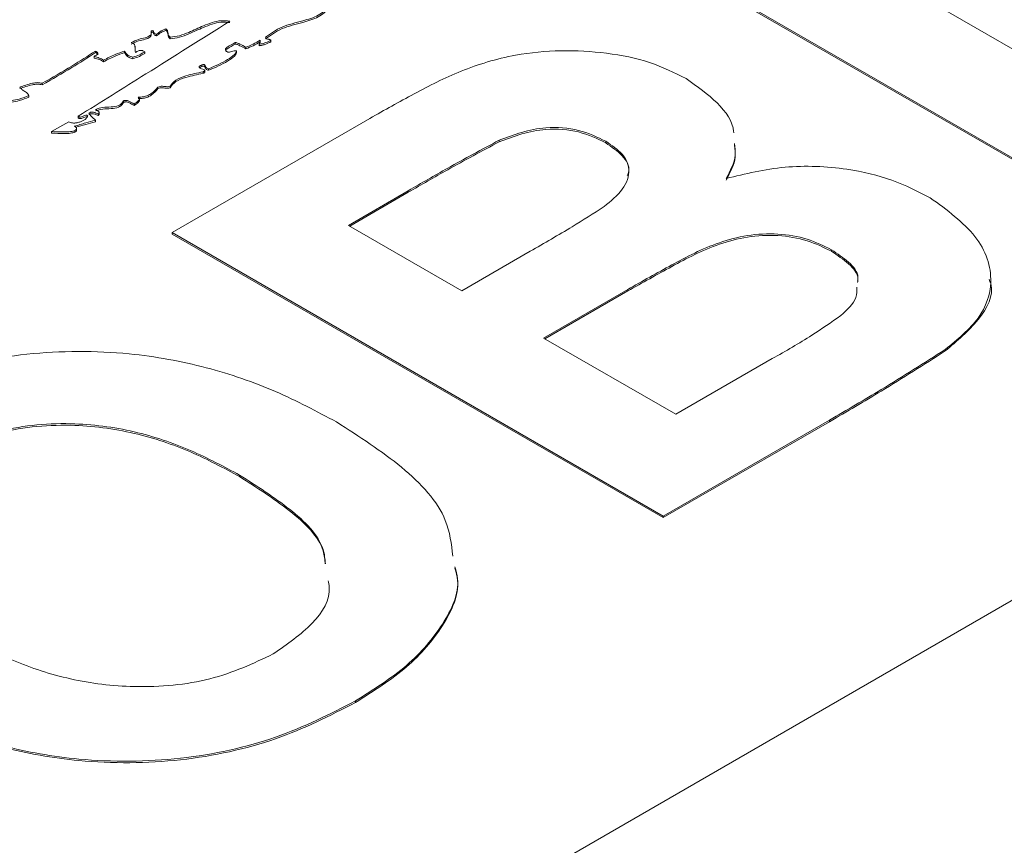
# Paper-space layout 'Sheet1' of a CAD drawing. Header units: millimetres. Extents: x 0 to 432, y 0 to 279.
# Tile 83 of 90: x 375 to 388, y 238 to 249. Entities that reach past the tile are written whole.
import ezdxf

# ---------------------------------------------------------------- set-up
doc = ezdxf.new("R2010")
doc.units = ezdxf.units.MM
doc.header["$LTSCALE"] = 0.5

psp = doc.layouts.new('Sheet1')

# ---------------------------------------------------------------- linework, layer by layer
at = {"color": 7, "linetype": 'Continuous', "lineweight": 15}
for p, q in [((374.024, 232.804), (406.335, 251.457)), ((385.086, 250.541), (391.624, 246.767)), ((390.366, 246.041), (383.828, 249.815)), ((390.366, 246.02), (383.828, 249.795)), ((377.098, 248.738), (377.098, 248.764)), ((377.293, 248.803), (377.293, 248.782)), ((377.169, 248.731), (377.169, 248.71)), ((377.347, 248.691), (377.347, 248.67)), ((378.549, 248.65), (378.549, 248.629)), ((378.691, 248.65), (378.691, 248.629)), ((376.355, 248.507), (376.355, 248.486)), ((376.743, 248.507), (376.743, 248.486)), ((376.881, 248.546), (376.881, 248.571)), ((377.01, 248.497), (377.01, 248.476)), ((378.214, 248.619), (378.214, 248.599)), ((378.232, 248.507), (378.232, 248.486)), ((378.356, 248.558), (378.356, 248.537)), ((378.532, 248.599), (378.532, 248.578)), ((376.336, 248.435), (376.336, 248.414)), ((376.461, 248.384), (376.461, 248.363)), ((376.851, 248.425), (376.851, 248.404)), ((377.771, 248.323), (377.771, 248.302)), ((377.788, 248.23), (377.788, 248.21)), ((377.81, 248.222), (377.81, 248.248)), ((377.86, 248.271), (377.86, 248.251)), ((375.646, 248.078), (375.646, 248.057)), ((377.187, 248.027), (377.187, 248.006)), ((377.347, 248.037), (377.347, 248.016)), ((375.469, 247.914), (375.469, 247.893)), ((376.726, 247.842), (376.726, 247.821)), ((376.941, 247.847), (376.941, 247.873)), ((376.868, 247.801), (376.868, 247.78)), ((376.124, 247.638), (376.124, 247.617)), ((376.248, 247.648), (376.248, 247.633)), ((376.354, 247.587), (376.354, 247.566)), ((376.39, 247.669), (376.39, 247.648)), ((376.403, 247.665), (376.403, 247.691)), ((377.374, 246.089), (380.008, 247.61)), ((376, 247.566), (375.77, 247.434)), ((376.072, 247.444), (376.072, 247.423)), ((376.103, 247.451), (376.103, 247.477)), ((375.77, 247.434), (375.77, 247.413)), ((381.728, 247.319), (381.728, 247.298)), ((383.147, 247.305), (383.147, 247.284)), ((380.519, 246.647), (379.721, 246.186)), ((380.519, 246.626), (379.739, 246.176)), ((380.519, 246.647), (380.519, 246.626)), ((379.721, 246.186), (381.23, 245.315)), ((383.912, 242.315), (377.374, 246.089)), ((377.374, 246.089), (377.374, 246.069)), ((383.912, 242.294), (377.374, 246.069)), ((381.23, 245.315), (382.14, 245.841)), ((386.152, 245.861), (386.152, 245.84)), ((383.439, 245.333), (382.32, 244.686)), ((383.439, 245.312), (382.338, 244.676)), ((383.439, 245.333), (383.439, 245.312)), ((382.32, 244.686), (384.08, 243.67)), ((387.666, 244.533), (387.666, 244.513)), ((384.08, 243.67), (385.363, 244.411)), ((386.126, 243.593), (383.912, 242.315)), ((386.126, 243.572), (383.912, 242.294)), ((386.126, 243.593), (386.126, 243.572)), ((378.274, 242.86), (378.274, 242.84)), ((383.912, 242.315), (383.912, 242.294)), ((379.814, 239.853), (379.814, 239.832))]:
    psp.add_line(p, q, dxfattribs=at)
for points, knots in [([(378.62, 248.691), (378.687, 248.74), (378.819, 248.838), (379.095, 248.9), (379.337, 248.975), (379.425, 249.058), (379.47, 249.1)], [0, 0, 0, 0, 0.283853, 0.561282, 0.775967, 1, 1, 1, 1]), ([(378.62, 248.67), (378.687, 248.719), (378.819, 248.817), (379.095, 248.88), (379.337, 248.954), (379.425, 249.037), (379.47, 249.079)], [0, 0, 0, 0, 0.283853, 0.561282, 0.775967, 1, 1, 1, 1]), ([(378.143, 248.905), (377.771, 248.67), (377.1, 248.247), (376.425, 247.826), (376.124, 247.638)], [0, 0, 0, 0, 0.555071, 1, 1, 1, 1]), ([(377.347, 248.691), (377.389, 248.696), (377.48, 248.708), (377.625, 248.766), (377.762, 248.831), (377.902, 248.886), (378.023, 248.917), (378.104, 248.909), (378.143, 248.905)], [0, 0, 0, 0, 0.143377, 0.305286, 0.578169, 0.732102, 0.870056, 1, 1, 1, 1]), ([(377.347, 248.67), (377.389, 248.676), (377.48, 248.687), (377.625, 248.746), (377.762, 248.81), (377.902, 248.865), (378.023, 248.896), (378.104, 248.888), (378.143, 248.885)], [0, 0, 0, 0, 0.143377, 0.305286, 0.578169, 0.732102, 0.870056, 1, 1, 1, 1]), ([(376.832, 248.619), (376.863, 248.635), (376.918, 248.663), (377.001, 248.678), (377.053, 248.694), (377.079, 248.71), (377.092, 248.728), (377.099, 248.748), (377.098, 248.764), (377.098, 248.772)], [0, 0, 0, 0, 0.302683, 0.539019, 0.638728, 0.734478, 0.805766, 0.891803, 1, 1, 1, 1]), ([(377.098, 248.772), (377.1, 248.773), (377.105, 248.775), (377.111, 248.777), (377.115, 248.778), (377.117, 248.778), (377.119, 248.778), (377.122, 248.777), (377.124, 248.775), (377.126, 248.772), (377.128, 248.765), (377.131, 248.754), (377.139, 248.742), (377.153, 248.734), (377.163, 248.732), (377.169, 248.731)], [0, 0, 0, 0, 0.084049, 0.142746, 0.164524, 0.182632, 0.198516, 0.213825, 0.245612, 0.285151, 0.363564, 0.537241, 0.752204, 0.867219, 1, 1, 1, 1]), ([(377.098, 248.751), (377.1, 248.752), (377.105, 248.755), (377.111, 248.757), (377.115, 248.757), (377.117, 248.757), (377.119, 248.757), (377.122, 248.756), (377.124, 248.755), (377.126, 248.751), (377.128, 248.744), (377.131, 248.733), (377.139, 248.721), (377.153, 248.713), (377.163, 248.711), (377.169, 248.71)], [0, 0, 0, 0, 0.084049, 0.142746, 0.164524, 0.182632, 0.198516, 0.213825, 0.245612, 0.285151, 0.363564, 0.537241, 0.752204, 0.867219, 1, 1, 1, 1]), ([(377.169, 248.731), (377.187, 248.746), (377.222, 248.775), (377.271, 248.794), (377.293, 248.803)], [0, 0, 0, 0, 0.542832, 1, 1, 1, 1]), ([(377.169, 248.71), (377.187, 248.726), (377.222, 248.754), (377.271, 248.773), (377.293, 248.782)], [0, 0, 0, 0, 0.542832, 1, 1, 1, 1]), ([(377.293, 248.803), (377.302, 248.793), (377.32, 248.773), (377.319, 248.742), (377.324, 248.714), (377.339, 248.699), (377.347, 248.691)], [0, 0, 0, 0, 0.288093, 0.556236, 0.768149, 1, 1, 1, 1]), ([(377.293, 248.782), (377.302, 248.772), (377.32, 248.752), (377.319, 248.722), (377.324, 248.693), (377.339, 248.678), (377.347, 248.67)], [0, 0, 0, 0, 0.288093, 0.556236, 0.768149, 1, 1, 1, 1]), ([(376.832, 248.598), (376.863, 248.614), (376.918, 248.642), (377.001, 248.658), (377.053, 248.673), (377.079, 248.689), (377.092, 248.707), (377.098, 248.724), (377.097, 248.735), (377.097, 248.74)], [0, 0, 0, 0, 0.317631, 0.565638, 0.670271, 0.77075, 0.845558, 0.935844, 1, 1, 1, 1]), ([(378.356, 248.558), (378.389, 248.571), (378.459, 248.598), (378.518, 248.632), (378.549, 248.65)], [0, 0, 0, 0, 0.47383, 1, 1, 1, 1]), ([(378.356, 248.537), (378.389, 248.55), (378.459, 248.577), (378.518, 248.611), (378.549, 248.629)], [0, 0, 0, 0, 0.47383, 1, 1, 1, 1]), ([(378.532, 248.599), (378.548, 248.6), (378.58, 248.603), (378.632, 248.623), (378.668, 248.64), (378.691, 248.65)], [0, 0, 0, 0, 0.247882, 0.526349, 1, 1, 1, 1]), ([(378.549, 248.65), (378.549, 248.64), (378.549, 248.622), (378.538, 248.606), (378.532, 248.599)], [0, 0, 0, 0, 0.549569, 1, 1, 1, 1]), ([(378.532, 248.578), (378.548, 248.579), (378.58, 248.583), (378.632, 248.603), (378.668, 248.619), (378.691, 248.629)], [0, 0, 0, 0, 0.247882, 0.526349, 1, 1, 1, 1]), ([(378.691, 248.65), (378.686, 248.653), (378.677, 248.658), (378.663, 248.663), (378.65, 248.666), (378.637, 248.667), (378.626, 248.672), (378.622, 248.681), (378.621, 248.687), (378.62, 248.691)], [0, 0, 0, 0, 0.20021, 0.346979, 0.458935, 0.586992, 0.701723, 0.817398, 1, 1, 1, 1]), ([(375.646, 248.078), (375.779, 248.153), (376.024, 248.292), (376.251, 248.44), (376.355, 248.507)], [0, 0, 0, 0, 0.544335, 1, 1, 1, 1]), ([(376.355, 248.507), (376.36, 248.504), (376.37, 248.499), (376.381, 248.49), (376.386, 248.48), (376.385, 248.47), (376.376, 248.458), (376.359, 248.446), (376.344, 248.439), (376.336, 248.435)], [0, 0, 0, 0, 0.147309, 0.268994, 0.374886, 0.476632, 0.623287, 0.796077, 1, 1, 1, 1]), ([(376.461, 248.384), (376.512, 248.411), (376.599, 248.457), (376.701, 248.492), (376.743, 248.507)], [0, 0, 0, 0, 0.585521, 1, 1, 1, 1]), ([(376.743, 248.507), (376.753, 248.489), (376.766, 248.465), (376.808, 248.439), (376.834, 248.431), (376.851, 248.425)], [0, 0, 0, 0, 0.514587, 0.689682, 1, 1, 1, 1]), ([(376.886, 248.486), (376.884, 248.511), (376.88, 248.547), (376.881, 248.589), (376.859, 248.608), (376.842, 248.615), (376.832, 248.619)], [0, 0, 0, 0, 0.53027, 0.749498, 0.862217, 1, 1, 1, 1]), ([(376.851, 248.425), (376.882, 248.435), (376.942, 248.454), (376.988, 248.483), (377.01, 248.497)], [0, 0, 0, 0, 0.514772, 1, 1, 1, 1]), ([(377.01, 248.497), (377.005, 248.5), (376.996, 248.506), (376.98, 248.512), (376.964, 248.515), (376.946, 248.514), (376.926, 248.509), (376.905, 248.499), (376.893, 248.491), (376.886, 248.486)], [0, 0, 0, 0, 0.148284, 0.270227, 0.376064, 0.477781, 0.62455, 0.797187, 1, 1, 1, 1]), ([(377.86, 248.271), (377.949, 248.309), (378.077, 248.364), (378.189, 248.442), (378.225, 248.482), (378.23, 248.499), (378.232, 248.507)], [0, 0, 0, 0, 0.586302, 0.843365, 0.92726, 1, 1, 1, 1]), ([(378.107, 248.496), (378.102, 248.5), (378.092, 248.506), (378.085, 248.516), (378.084, 248.529), (378.092, 248.544), (378.132, 248.577), (378.177, 248.6), (378.214, 248.619)], [0, 0, 0, 0, 0.084108, 0.1553, 0.22162, 0.325588, 0.444007, 1, 1, 1, 1]), ([(378.089, 248.515), (378.09, 248.517), (378.094, 248.525), (378.134, 248.556), (378.178, 248.579), (378.214, 248.599)], [0, 0, 0, 0, 0.0653192, 0.2294377, 1, 1, 1, 1]), ([(378.232, 248.507), (378.228, 248.508), (378.222, 248.51), (378.211, 248.511), (378.192, 248.51), (378.169, 248.501), (378.146, 248.493), (378.127, 248.492), (378.116, 248.493), (378.11, 248.495), (378.107, 248.496)], [0, 0, 0, 0, 0.087747, 0.166019, 0.243885, 0.500533, 0.756425, 0.83392, 0.912024, 1, 1, 1, 1]), ([(378.214, 248.619), (378.219, 248.619), (378.23, 248.619), (378.252, 248.611), (378.295, 248.591), (378.33, 248.572), (378.356, 248.558)], [0, 0, 0, 0, 0.081954, 0.187192, 0.411948, 1, 1, 1, 1]), ([(378.214, 248.599), (378.219, 248.598), (378.23, 248.598), (378.252, 248.59), (378.295, 248.57), (378.33, 248.551), (378.356, 248.537)], [0, 0, 0, 0, 0.081954, 0.187192, 0.411948, 1, 1, 1, 1]), ([(380.008, 247.61), (380.202, 247.72), (380.591, 247.939), (381.202, 248.253), (381.871, 248.461), (382.55, 248.526), (383.162, 248.491), (383.75, 248.372), (384.061, 248.217), (384.216, 248.14)], [0, 0, 0, 0, 0.166996, 0.333911, 0.500239, 0.625191, 0.750174, 0.875054, 1, 1, 1, 1]), ([(375.646, 248.057), (375.779, 248.132), (376.024, 248.271), (376.251, 248.419), (376.355, 248.486)], [0, 0, 0, 0, 0.544335, 1, 1, 1, 1]), ([(376.336, 248.435), (376.36, 248.428), (376.392, 248.418), (376.438, 248.403), (376.453, 248.391), (376.461, 248.384)], [0, 0, 0, 0, 0.5119895, 0.7210128, 1, 1, 1, 1]), ([(376.336, 248.414), (376.36, 248.407), (376.392, 248.397), (376.438, 248.382), (376.453, 248.37), (376.461, 248.363)], [0, 0, 0, 0, 0.51199, 0.721013, 1, 1, 1, 1]), ([(376.355, 248.486), (376.36, 248.483), (376.37, 248.478), (376.381, 248.469), (376.385, 248.461), (376.385, 248.457), (376.385, 248.456)], [0, 0, 0, 0, 0.360341, 0.658002, 0.917032, 1, 1, 1, 1]), ([(376.461, 248.363), (376.512, 248.39), (376.599, 248.437), (376.701, 248.471), (376.743, 248.486)], [0, 0, 0, 0, 0.585521, 1, 1, 1, 1]), ([(376.743, 248.486), (376.753, 248.468), (376.766, 248.445), (376.808, 248.418), (376.834, 248.41), (376.851, 248.404)], [0, 0, 0, 0, 0.514587, 0.689682, 1, 1, 1, 1]), ([(376.851, 248.404), (376.882, 248.414), (376.942, 248.433), (376.988, 248.462), (377.01, 248.476)], [0, 0, 0, 0, 0.514772, 1, 1, 1, 1]), ([(377.86, 248.251), (377.949, 248.289), (378.077, 248.343), (378.189, 248.421), (378.225, 248.461), (378.23, 248.478), (378.232, 248.486)], [0, 0, 0, 0, 0.586302, 0.843365, 0.92726, 1, 1, 1, 1]), ([(377.347, 248.037), (377.369, 248.066), (377.414, 248.126), (377.582, 248.189), (377.711, 248.215), (377.788, 248.23)], [0, 0, 0, 0, 0.28528, 0.572058, 1, 1, 1, 1]), ([(377.788, 248.23), (377.792, 248.232), (377.798, 248.234), (377.804, 248.238), (377.809, 248.241), (377.811, 248.245), (377.809, 248.249), (377.805, 248.253), (377.793, 248.261), (377.771, 248.269), (377.748, 248.279), (377.736, 248.289), (377.735, 248.297), (377.737, 248.301), (377.742, 248.307), (377.753, 248.315), (377.765, 248.32), (377.771, 248.323)], [0, 0, 0, 0, 0.055215, 0.09856, 0.132756, 0.164656, 0.195074, 0.228236, 0.265891, 0.451692, 0.57921, 0.687949, 0.722978, 0.760877, 0.804778, 0.888155, 1, 1, 1, 1]), ([(377.742, 248.286), (377.745, 248.288), (377.754, 248.295), (377.764, 248.299), (377.771, 248.302)], [0, 0, 0, 0, 0.404165, 1, 1, 1, 1]), ([(377.771, 248.323), (377.775, 248.324), (377.781, 248.326), (377.79, 248.327), (377.796, 248.327), (377.8, 248.327), (377.806, 248.325), (377.811, 248.32), (377.815, 248.311), (377.819, 248.3), (377.826, 248.287), (377.839, 248.277), (377.852, 248.273), (377.86, 248.271)], [0, 0, 0, 0, 0.083717, 0.145925, 0.178526, 0.206705, 0.233119, 0.305009, 0.395375, 0.565756, 0.703265, 0.842982, 1, 1, 1, 1]), ([(377.771, 248.302), (377.775, 248.303), (377.781, 248.305), (377.79, 248.306), (377.796, 248.307), (377.8, 248.306), (377.806, 248.304), (377.811, 248.299), (377.815, 248.29), (377.819, 248.279), (377.826, 248.267), (377.839, 248.256), (377.852, 248.253), (377.86, 248.251)], [0, 0, 0, 0, 0.083717, 0.145925, 0.178526, 0.206705, 0.233119, 0.305009, 0.395375, 0.565756, 0.703265, 0.842982, 1, 1, 1, 1]), ([(377.347, 248.016), (377.369, 248.046), (377.414, 248.105), (377.582, 248.168), (377.711, 248.194), (377.788, 248.21)], [0, 0, 0, 0, 0.28528, 0.572058, 1, 1, 1, 1]), ([(377.788, 248.21), (377.792, 248.211), (377.797, 248.213), (377.805, 248.217), (377.809, 248.221), (377.81, 248.223), (377.81, 248.225), (377.81, 248.225)], [0, 0, 0, 0, 0.333488, 0.595278, 0.801816, 0.994484, 1, 1, 1, 1]), ([(384.216, 248.14), (384.363, 248.036), (384.657, 247.829), (384.842, 247.563), (384.85, 247.423), (384.85, 247.417)], [0, 0, 0, 0, 0.4892665, 0.978409, 1, 1, 1, 1]), ([(375.346, 248.027), (375.4, 248.046), (375.473, 248.071), (375.581, 248.09), (375.624, 248.082), (375.646, 248.078)], [0, 0, 0, 0, 0.58477, 0.793285, 1, 1, 1, 1]), ([(375.346, 248.006), (375.4, 248.025), (375.473, 248.051), (375.581, 248.069), (375.624, 248.061), (375.646, 248.057)], [0, 0, 0, 0, 0.58477, 0.793285, 1, 1, 1, 1]), ([(375.469, 247.914), (375.463, 247.925), (375.447, 247.948), (375.405, 247.975), (375.367, 248), (375.353, 248.018), (375.346, 248.027)], [0, 0, 0, 0, 0.257812, 0.55892, 0.793685, 1, 1, 1, 1]), ([(376.921, 247.894), (376.945, 247.894), (376.991, 247.895), (377.052, 247.913), (377.124, 247.955), (377.16, 247.996), (377.187, 248.027)], [0, 0, 0, 0, 0.192823, 0.361722, 0.53202, 1, 1, 1, 1]), ([(376.921, 247.873), (376.945, 247.873), (376.991, 247.875), (377.052, 247.892), (377.124, 247.934), (377.16, 247.975), (377.187, 248.006)], [0, 0, 0, 0, 0.192823, 0.361722, 0.53202, 1, 1, 1, 1]), ([(377.187, 248.027), (377.196, 248.03), (377.214, 248.038), (377.247, 248.038), (377.278, 248.035), (377.312, 248.03), (377.335, 248.035), (377.347, 248.037)], [0, 0, 0, 0, 0.206137, 0.38648, 0.568381, 0.782329, 1, 1, 1, 1]), ([(377.187, 248.006), (377.196, 248.01), (377.214, 248.017), (377.247, 248.017), (377.278, 248.014), (377.312, 248.01), (377.335, 248.014), (377.347, 248.016)], [0, 0, 0, 0, 0.206137, 0.38648, 0.568381, 0.782329, 1, 1, 1, 1]), ([(374.956, 247.72), (374.991, 247.744), (375.05, 247.784), (375.148, 247.826), (375.245, 247.847), (375.356, 247.868), (375.428, 247.897), (375.469, 247.914)], [0, 0, 0, 0, 0.26152, 0.438061, 0.580004, 0.75628, 1, 1, 1, 1]), ([(374.973, 247.71), (375.003, 247.73), (375.056, 247.766), (375.148, 247.805), (375.245, 247.826), (375.356, 247.847), (375.428, 247.876), (375.469, 247.893)], [0, 0, 0, 0, 0.230075, 0.414133, 0.56212, 0.745902, 1, 1, 1, 1]), ([(376.354, 247.73), (376.386, 247.74), (376.451, 247.76), (376.56, 247.759), (376.644, 247.771), (376.689, 247.795), (376.712, 247.816), (376.721, 247.833), (376.726, 247.842)], [0, 0, 0, 0, 0.241063, 0.485447, 0.715875, 0.796824, 0.888914, 1, 1, 1, 1]), ([(376.726, 247.842), (376.73, 247.844), (376.737, 247.847), (376.749, 247.85), (376.764, 247.85), (376.78, 247.848), (376.819, 247.833), (376.846, 247.815), (376.868, 247.801)], [0, 0, 0, 0, 0.081991, 0.152774, 0.21931, 0.323018, 0.43998, 1, 1, 1, 1]), ([(376.868, 247.801), (376.889, 247.816), (376.916, 247.834), (376.938, 247.858), (376.942, 247.869), (376.939, 247.879), (376.932, 247.887), (376.925, 247.891), (376.921, 247.894)], [0, 0, 0, 0, 0.53326, 0.650511, 0.757983, 0.829647, 0.907996, 1, 1, 1, 1]), ([(376.868, 247.78), (376.889, 247.795), (376.916, 247.813), (376.938, 247.838), (376.94, 247.845), (376.94, 247.849)], [0, 0, 0, 0, 0.70876, 0.864599, 1, 1, 1, 1]), ([(376.354, 247.709), (376.386, 247.719), (376.451, 247.739), (376.56, 247.738), (376.644, 247.75), (376.689, 247.774), (376.712, 247.795), (376.721, 247.812), (376.726, 247.821)], [0, 0, 0, 0, 0.241063, 0.485447, 0.715875, 0.796824, 0.888914, 1, 1, 1, 1]), ([(376.39, 247.669), (376.393, 247.671), (376.399, 247.676), (376.403, 247.684), (376.403, 247.692), (376.398, 247.703), (376.382, 247.716), (376.364, 247.725), (376.354, 247.73)], [0, 0, 0, 0, 0.119844, 0.228206, 0.332863, 0.441316, 0.689963, 1, 1, 1, 1]), ([(376.726, 247.821), (376.73, 247.823), (376.737, 247.827), (376.749, 247.829), (376.764, 247.83), (376.78, 247.827), (376.819, 247.812), (376.846, 247.795), (376.868, 247.78)], [0, 0, 0, 0, 0.081991, 0.152774, 0.21931, 0.323018, 0.43998, 1, 1, 1, 1]), ([(376.248, 247.648), (376.249, 247.644), (376.251, 247.635), (376.243, 247.622), (376.221, 247.597), (376.178, 247.572), (376.124, 247.554), (376.084, 247.547), (376.049, 247.548), (376.021, 247.554), (376.007, 247.562), (376, 247.566)], [0, 0, 0, 0, 0.060575, 0.130149, 0.209518, 0.482759, 0.622063, 0.751667, 0.832576, 0.912852, 1, 1, 1, 1]), ([(376.072, 247.505), (376.123, 247.52), (376.216, 247.548), (376.311, 247.575), (376.354, 247.587)], [0, 0, 0, 0, 0.543525, 1, 1, 1, 1]), ([(376.124, 247.638), (376.127, 247.636), (376.131, 247.633), (376.139, 247.63), (376.147, 247.628), (376.161, 247.628), (376.18, 247.635), (376.2, 247.644), (376.219, 247.651), (376.233, 247.652), (376.241, 247.651), (376.246, 247.649), (376.248, 247.648)], [0, 0, 0, 0, 0.082542, 0.14909, 0.206304, 0.260744, 0.440269, 0.643783, 0.827752, 0.882429, 0.937827, 1, 1, 1, 1]), ([(376.124, 247.617), (376.127, 247.616), (376.131, 247.612), (376.139, 247.609), (376.147, 247.607), (376.161, 247.607), (376.18, 247.614), (376.2, 247.623), (376.219, 247.63), (376.233, 247.631), (376.241, 247.63), (376.246, 247.629), (376.248, 247.628)], [0, 0, 0, 0, 0.082542, 0.14909, 0.206304, 0.260744, 0.440269, 0.643783, 0.827752, 0.882429, 0.937827, 1, 1, 1, 1]), ([(376.267, 247.679), (376.272, 247.682), (376.28, 247.688), (376.297, 247.693), (376.313, 247.694), (376.347, 247.688), (376.371, 247.678), (376.39, 247.669)], [0, 0, 0, 0, 0.151628, 0.272225, 0.380926, 0.492219, 1, 1, 1, 1]), ([(376.354, 247.587), (376.335, 247.604), (376.301, 247.633), (376.277, 247.666), (376.267, 247.679)], [0, 0, 0, 0, 0.575763, 1, 1, 1, 1]), ([(376.267, 247.659), (376.272, 247.662), (376.28, 247.667), (376.297, 247.672), (376.313, 247.673), (376.347, 247.668), (376.371, 247.657), (376.39, 247.648)], [0, 0, 0, 0, 0.151628, 0.272225, 0.380926, 0.492219, 1, 1, 1, 1]), ([(376.39, 247.648), (376.393, 247.651), (376.399, 247.655), (376.403, 247.662), (376.403, 247.666), (376.403, 247.668)], [0, 0, 0, 0, 0.4150494, 0.7903355, 1, 1, 1, 1]), ([(375.77, 247.434), (375.826, 247.432), (375.904, 247.43), (376.007, 247.429), (376.05, 247.439), (376.072, 247.444)], [0, 0, 0, 0, 0.55309, 0.771073, 1, 1, 1, 1]), ([(376.072, 247.444), (376.079, 247.447), (376.091, 247.454), (376.102, 247.466), (376.104, 247.478), (376.098, 247.488), (376.087, 247.497), (376.077, 247.502), (376.072, 247.505)], [0, 0, 0, 0, 0.217209, 0.394216, 0.55181, 0.680656, 0.827209, 1, 1, 1, 1]), ([(376.072, 247.423), (376.079, 247.427), (376.091, 247.433), (376.102, 247.444), (376.102, 247.451), (376.102, 247.454)], [0, 0, 0, 0, 0.433943, 0.787572, 1, 1, 1, 1]), ([(376.094, 247.491), (376.137, 247.504), (376.223, 247.53), (376.311, 247.554), (376.354, 247.566)], [0, 0, 0, 0, 0.505069, 1, 1, 1, 1]), ([(383.147, 247.305), (383.034, 247.36), (382.807, 247.47), (382.252, 247.515), (381.927, 247.393), (381.728, 247.319)], [0, 0, 0, 0, 0.28117, 0.560957, 1, 1, 1, 1]), ([(383.147, 247.284), (383.034, 247.34), (382.807, 247.45), (382.252, 247.494), (381.927, 247.372), (381.728, 247.298)], [0, 0, 0, 0, 0.28117, 0.560957, 1, 1, 1, 1]), ([(375.77, 247.413), (375.826, 247.412), (375.904, 247.409), (376.007, 247.408), (376.05, 247.418), (376.072, 247.423)], [0, 0, 0, 0, 0.55309, 0.771073, 1, 1, 1, 1]), ([(381.728, 247.319), (381.498, 247.196), (381.087, 246.976), (380.692, 246.747), (380.519, 246.647)], [0, 0, 0, 0, 0.55995, 1, 1, 1, 1]), ([(381.728, 247.298), (381.498, 247.175), (381.087, 246.956), (380.692, 246.727), (380.519, 246.626)], [0, 0, 0, 0, 0.55995, 1, 1, 1, 1]), ([(383.125, 246.435), (383.215, 246.509), (383.395, 246.657), (383.486, 246.91), (383.389, 247.143), (383.228, 247.251), (383.147, 247.305)], [0, 0, 0, 0, 0.280527, 0.559979, 0.779758, 1, 1, 1, 1]), ([(383.433, 246.847), (383.441, 246.868), (383.478, 246.957), (383.381, 247.123), (383.225, 247.23), (383.147, 247.284)], [0, 0, 0, 0, 0.128564, 0.563825, 1, 1, 1, 1]), ([(384.86, 247.274), (384.867, 247.222), (384.889, 247.064), (384.805, 246.912), (384.749, 246.81)], [0, 0, 0, 0, 0.3304444, 1, 1, 1, 1]), ([(384.86, 247.254), (384.867, 247.201), (384.889, 247.044), (384.805, 246.891), (384.749, 246.789)], [0, 0, 0, 0, 0.3304444, 1, 1, 1, 1]), ([(384.749, 246.81), (385.006, 246.872), (385.519, 246.997), (386.31, 246.962), (386.975, 246.804), (387.302, 246.638), (387.465, 246.554)], [0, 0, 0, 0, 0.279919, 0.559363, 0.779559, 1, 1, 1, 1]), ([(387.465, 246.554), (387.689, 246.39), (388.136, 246.061), (388.334, 245.474), (388.158, 244.937), (387.83, 244.668), (387.666, 244.533)], [0, 0, 0, 0, 0.279808, 0.559503, 0.77946, 1, 1, 1, 1]), ([(382.14, 245.841), (382.329, 245.949), (382.667, 246.142), (382.985, 246.345), (383.125, 246.435)], [0, 0, 0, 0, 0.560048, 1, 1, 1, 1]), ([(386.152, 245.861), (386.048, 245.913), (385.842, 246.016), (385.44, 246.085), (385.026, 246.063), (384.528, 245.927), (384.023, 245.66), (383.634, 245.442), (383.439, 245.333)], [0, 0, 0, 0, 0.1248974, 0.2495118, 0.3742193, 0.4991575, 0.7494567, 1, 1, 1, 1]), ([(386.152, 245.84), (386.048, 245.892), (385.842, 245.995), (385.44, 246.064), (385.026, 246.042), (384.528, 245.907), (384.023, 245.639), (383.634, 245.421), (383.439, 245.312)], [0, 0, 0, 0, 0.1248974, 0.2495118, 0.3742193, 0.4991575, 0.7494567, 1, 1, 1, 1]), ([(386.499, 245.443), (386.502, 245.461), (386.517, 245.549), (386.39, 245.702), (386.231, 245.808), (386.152, 245.861)], [0, 0, 0, 0, 0.1093342, 0.5543273, 1, 1, 1, 1]), ([(386.499, 245.423), (386.502, 245.44), (386.517, 245.528), (386.39, 245.681), (386.231, 245.787), (386.152, 245.84)], [0, 0, 0, 0, 0.109334, 0.554327, 1, 1, 1, 1]), ([(386.275, 244.984), (386.361, 245.062), (386.49, 245.179), (386.49, 245.316), (386.49, 245.361)], [0, 0, 0, 0, 0.667209, 1, 1, 1, 1]), ([(388.25, 245.468), (388.258, 245.449), (388.326, 245.27), (388.136, 244.914), (387.823, 244.647), (387.666, 244.513)], [0, 0, 0, 0, 0.0581811, 0.5284671, 1, 1, 1, 1]), ([(385.363, 244.411), (385.543, 244.513), (385.862, 244.696), (386.149, 244.896), (386.275, 244.984)], [0, 0, 0, 0, 0.560184, 1, 1, 1, 1]), ([(373.09, 243.713), (373.433, 243.889), (374.117, 244.239), (375.43, 244.515), (376.721, 244.52), (377.846, 244.312), (378.774, 243.99), (379.3, 243.709), (379.563, 243.568)], [0, 0, 0, 0, 0.186722, 0.37309, 0.55943, 0.706178, 0.853038, 1, 1, 1, 1]), ([(387.666, 244.533), (387.384, 244.354), (386.882, 244.035), (386.357, 243.728), (386.126, 243.593)], [0, 0, 0, 0, 0.559954, 1, 1, 1, 1]), ([(387.666, 244.513), (387.384, 244.334), (386.882, 244.014), (386.357, 243.707), (386.126, 243.572)], [0, 0, 0, 0, 0.559954, 1, 1, 1, 1]), ([(378.274, 242.86), (378.062, 242.974), (377.639, 243.202), (376.886, 243.461), (375.979, 243.584), (374.983, 243.477), (374.458, 243.221), (374.196, 243.093)], [0, 0, 0, 0, 0.1873411, 0.3744224, 0.5608998, 0.7801494, 1, 1, 1, 1]), ([(378.274, 242.84), (378.062, 242.954), (377.639, 243.182), (376.886, 243.44), (375.979, 243.563), (374.983, 243.456), (374.458, 243.2), (374.196, 243.072)], [0, 0, 0, 0, 0.1873411, 0.3744224, 0.5608998, 0.7801494, 1, 1, 1, 1]), ([(379.563, 243.568), (379.865, 243.374), (380.47, 242.987), (381.044, 242.365), (381.093, 241.942), (381.111, 241.781)], [0, 0, 0, 0, 0.383072, 0.765464, 1, 1, 1, 1]), ([(379.416, 241.677), (379.41, 241.742), (379.385, 242.006), (378.961, 242.422), (378.503, 242.714), (378.274, 242.86)], [0, 0, 0, 0, 0.14094, 0.569892, 1, 1, 1, 1]), ([(379.413, 241.677), (379.407, 241.735), (379.381, 241.992), (378.96, 242.402), (378.503, 242.693), (378.274, 242.84)], [0, 0, 0, 0, 0.128179, 0.563502, 1, 1, 1, 1]), ([(381.14, 241.641), (381.154, 241.588), (381.221, 241.331), (381, 240.868), (380.538, 240.31), (380.056, 240.005), (379.814, 239.853)], [0, 0, 0, 0, 0.080095, 0.3865369, 0.6931186, 1, 1, 1, 1]), ([(381.14, 241.621), (381.154, 241.567), (381.221, 241.311), (381, 240.847), (380.538, 240.29), (380.056, 239.985), (379.814, 239.832)], [0, 0, 0, 0, 0.080095, 0.3865369, 0.6931186, 1, 1, 1, 1]), ([(378.722, 240.48), (378.907, 240.609), (379.278, 240.866), (379.499, 241.232), (379.459, 241.427), (379.453, 241.454)], [0, 0, 0, 0, 0.461852, 0.923024, 1, 1, 1, 1]), ([(374.604, 240.721), (374.817, 240.606), (375.243, 240.378), (376.007, 240.123), (376.918, 240.01), (377.921, 240.101), (378.455, 240.354), (378.722, 240.48)], [0, 0, 0, 0, 0.187332, 0.3744, 0.561031, 0.780397, 1, 1, 1, 1]), ([(379.814, 239.853), (379.475, 239.679), (378.796, 239.331), (377.501, 239.046), (376.219, 239.035), (375.1, 239.236), (374.173, 239.551), (373.651, 239.83), (373.39, 239.97)], [0, 0, 0, 0, 0.186737, 0.373103, 0.559454, 0.706189, 0.85304, 1, 1, 1, 1]), ([(379.814, 239.832), (379.475, 239.658), (378.796, 239.31), (377.501, 239.025), (376.219, 239.015), (375.1, 239.216), (374.173, 239.53), (373.651, 239.809), (373.39, 239.949)], [0, 0, 0, 0, 0.186737, 0.373103, 0.559454, 0.706189, 0.85304, 1, 1, 1, 1])]:
    psp.add_open_spline(points, degree=3, knots=knots, dxfattribs=at)

doc.saveas('drawing.dxf')
